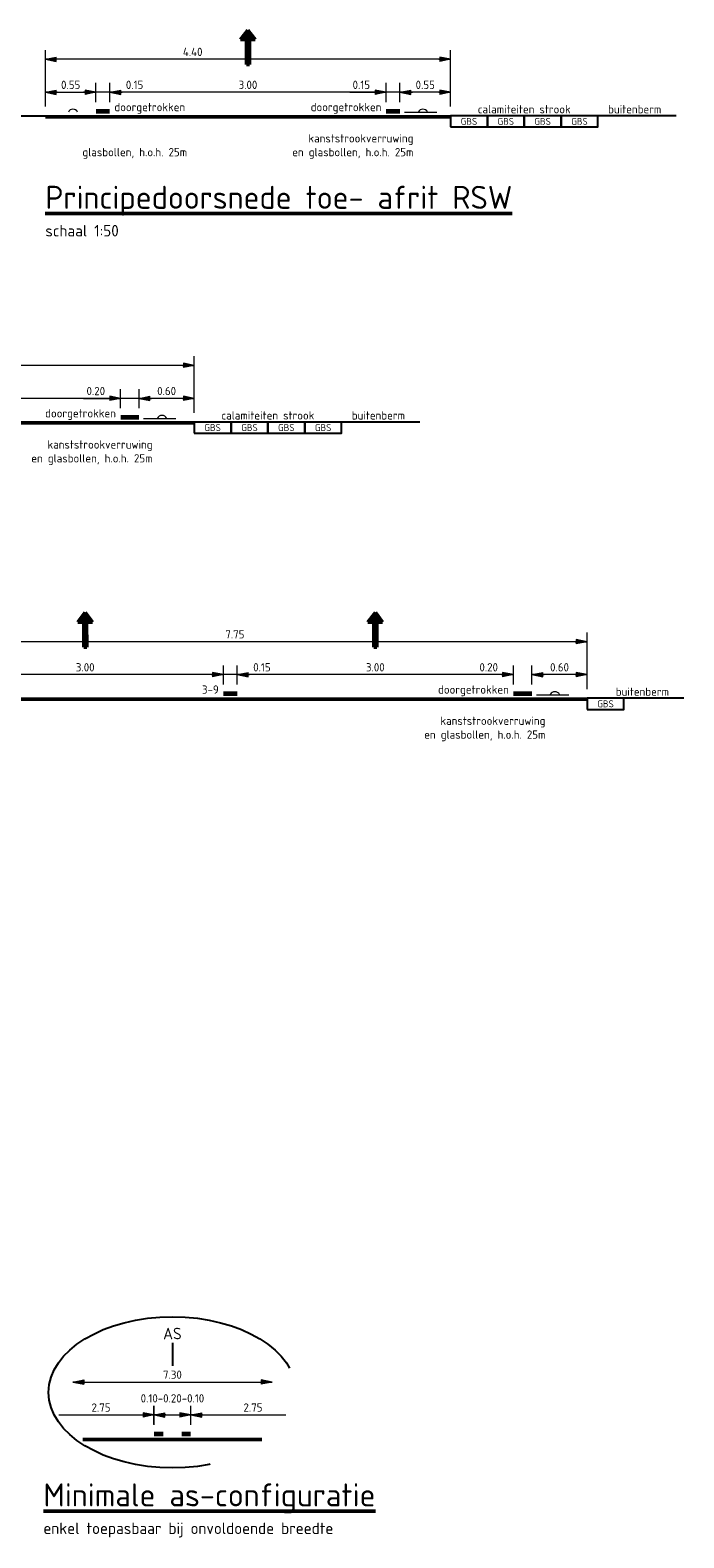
# Model space of a CAD drawing. Header units: metres. Extents: x -699 to 2316, y -1199 to 781.
# Tile 236 of 256: x 11 to 18, y 5 to 22. Entities that reach past the tile are written whole.
import ezdxf
from ezdxf.enums import TextEntityAlignment as Align

# ---------------------------------------------------------------- set-up
doc = ezdxf.new("R2010")
doc.units = ezdxf.units.M
doc.header["$PDMODE"] = 1
doc.linetypes.add('HIDDEN2', pattern=[4.7625, 3.175, -1.5875])
for name, color, linetype, lineweight in [('B-WE-AM-AS_WEG-GD', 10, 'Continuous', 25), ('B-WE-GW-BERM-GD', 90, 'Continuous', 25), ('N-WE-VH-VERHARDING-GD', 252, 'Continuous', 50), ('N-WE-VV-MARKERING-GD', 170, 'Continuous', 50), ('X-XX-AL-M', 7, 'Continuous', 18), ('X-XX-AL-T18', 10, 'Continuous', 18), ('X-XX-AL-T25', 7, 'Continuous', 25), ('X-XX-AL-T50', 130, 'Continuous', 50)]:
    doc.layers.add(name, color=color, linetype=linetype, lineweight=lineweight)
doc.styles.add('NLCS-ISO', font='NLCS-ISO.ttf')
doc.styles.add('NLCS-ISO Standaard', font='NLCS-ISO.ttf')
doc.linetypes.add('ZIGZAG', pattern='A,0.00254,-5.08,[131,ltypeshp.shx,S=5.08,R=0,X=-5.08,Y=0],-10.16,[131,ltypeshp.shx,S=5.08,R=180,X=5.08,Y=0],-5.08', length=20.32254)
doc.dimstyles.new('NLCS-T18-Pijl-ANNOTATIVE-A', dxfattribs={"dimtxt": 1.8, "dimasz": 1.35, "dimexe": 2, "dimexo": 2, "dimgap": 0.7, "dimtad": 1, "dimlfac": -1, "dimzin": 0, "dimdsep": 46, "dimtxsty": 'NLCS-ISO Standaard', "dimblk": 'Pijl', "dimblk1": 'Pijl', "dimblk2": 'Pijl', "dimcen": 2.5, "dimdle": 2, "dimclrd": 256, "dimclre": 256, "dimclrt": 256, "dimadec": 0, "dimazin": 0, "dimtfac": 1, "dimtofl": 0, "dimtmove": 0, "dimatfit": 3, "dimldrblk": 'Pijl', "dimfxl": 1, "dimtolj": 1, "dimtzin": 0, "dimlwd": 18, "dimlwe": 18, "dimarcsym": 0})

# ---------------------------------------------------------------- blocks, each defined once
blk = doc.blocks.new('Pijl')
h = blk.add_hatch(color=256)
h.paths.add_polyline_path([(0, 0), (-1.75, 0.35), (-1.75, 0)])
h.paths.add_polyline_path([(-1.75, 0), (-1.75, -0.35), (0, 0)])
for p, q in [((-1.9, 0), (0, 0)), ((0, 0), (-1.75, 0.35)), ((-1.75, 0.35), (-1.75, -0.35)), ((0, 0), (-1.75, -0.35))]:
    blk.add_line(p, q)
blk = doc.blocks.new('*D1305')
at = {"layer": 'Defpoints', "color": 0, "transparency": 16777216}
for p in [(12.472, 6.707), (12.072, 6.501), (12.472, 6.501)]:
    blk.add_point(p, dxfattribs=at)
at = {"layer": 'X-XX-AL-M', "lineweight": 18, "transparency": 16777216}
for p, q in [((12.072, 6.601), (12.072, 6.807)), ((12.472, 6.601), (12.472, 6.807)), ((12.139, 6.707), (12.404, 6.707))]:
    blk.add_line(p, q, dxfattribs=at)
at = {"layer": 'X-XX-AL-M', "lineweight": 18, "transparency": 16777216, "xscale": 0.0675, "yscale": 0.0675, "zscale": 0.0675, "rotation": 180}
blk.add_blockref('Pijl', (12.072, 6.707), dxfattribs=at)
at = {"layer": 'X-XX-AL-M', "lineweight": 18, "transparency": 16777216, "xscale": 0.0675, "yscale": 0.0675, "zscale": 0.0675}
blk.add_blockref('Pijl', (12.472, 6.707), dxfattribs=at)
at = {"layer": 'X-XX-AL-M', "color": 10, "transparency": 16777216, "insert": (12.272, 6.887), "char_height": 0.09, "attachment_point": 5, "style": 'NLCS-ISO Standaard'}
blk.add_mtext('\\A1;0.10-0.20-0.10', dxfattribs=at)
blk = doc.blocks.new('*D1847')
at = {"layer": 'Defpoints', "color": 0, "transparency": 16777216}
for p in [(9.825, 14.746), (9.825, 14.539), (12.825, 14.539)]:
    blk.add_point(p, dxfattribs=at)
at = {"layer": 'X-XX-AL-M', "lineweight": 18, "transparency": 16777216}
for p, q in [((9.825, 14.639), (9.825, 14.846)), ((12.758, 14.746), (9.893, 14.746)), ((12.825, 14.639), (12.825, 14.846))]:
    blk.add_line(p, q, dxfattribs=at)
at = {"layer": 'X-XX-AL-M', "lineweight": 18, "transparency": 16777216, "xscale": 0.0675, "yscale": 0.0675, "zscale": 0.0675, "rotation": 180}
blk.add_blockref('Pijl', (9.825, 14.746), dxfattribs=at)
at = {"layer": 'X-XX-AL-M', "lineweight": 18, "transparency": 16777216, "xscale": 0.0675, "yscale": 0.0675, "zscale": 0.0675}
blk.add_blockref('Pijl', (12.825, 14.746), dxfattribs=at)
at = {"layer": 'X-XX-AL-M', "transparency": 16777216, "insert": (11.325, 14.826), "char_height": 0.09, "attachment_point": 5, "style": 'NLCS-ISO Standaard'}
blk.add_mtext('\\A1;3.00', dxfattribs=at)
blk = doc.blocks.new('*D1848')
at = {"layer": 'Defpoints', "color": 0, "transparency": 16777216}
for p in [(12.975, 14.746), (12.975, 14.539), (15.975, 14.539)]:
    blk.add_point(p, dxfattribs=at)
at = {"layer": 'X-XX-AL-M', "lineweight": 18, "transparency": 16777216}
for p, q in [((12.975, 14.639), (12.975, 14.846)), ((15.908, 14.746), (13.043, 14.746)), ((15.975, 14.639), (15.975, 14.846))]:
    blk.add_line(p, q, dxfattribs=at)
at = {"layer": 'X-XX-AL-M', "lineweight": 18, "transparency": 16777216, "xscale": 0.0675, "yscale": 0.0675, "zscale": 0.0675, "rotation": 180}
blk.add_blockref('Pijl', (12.975, 14.746), dxfattribs=at)
at = {"layer": 'X-XX-AL-M', "lineweight": 18, "transparency": 16777216, "xscale": 0.0675, "yscale": 0.0675, "zscale": 0.0675}
blk.add_blockref('Pijl', (15.975, 14.746), dxfattribs=at)
at = {"layer": 'X-XX-AL-M', "transparency": 16777216, "insert": (14.475, 14.826), "char_height": 0.09, "attachment_point": 5, "style": 'NLCS-ISO Standaard'}
blk.add_mtext('\\A1;3.00', dxfattribs=at)
blk = doc.blocks.new('*D1849')
at = {"layer": 'Defpoints', "color": 0, "transparency": 16777216}
for p in [(9.025, 15.104), (9.025, 14.489), (16.775, 14.489)]:
    blk.add_point(p, dxfattribs=at)
at = {"layer": 'X-XX-AL-M', "lineweight": 18, "transparency": 16777216}
for p, q in [((9.025, 14.589), (9.025, 15.204)), ((16.708, 15.104), (9.093, 15.104)), ((16.775, 14.589), (16.775, 15.204))]:
    blk.add_line(p, q, dxfattribs=at)
at = {"layer": 'X-XX-AL-M', "lineweight": 18, "transparency": 16777216, "xscale": 0.0675, "yscale": 0.0675, "zscale": 0.0675, "rotation": 180}
blk.add_blockref('Pijl', (9.025, 15.104), dxfattribs=at)
at = {"layer": 'X-XX-AL-M', "lineweight": 18, "transparency": 16777216, "xscale": 0.0675, "yscale": 0.0675, "zscale": 0.0675}
blk.add_blockref('Pijl', (16.775, 15.104), dxfattribs=at)
at = {"layer": 'X-XX-AL-M', "transparency": 16777216, "insert": (12.95, 15.184), "char_height": 0.09, "attachment_point": 5, "style": 'NLCS-ISO Standaard'}
blk.add_mtext('\\A1;7.75', dxfattribs=at)
blk = doc.blocks.new('*D1853')
at = {"layer": 'Defpoints', "color": 0, "transparency": 16777216}
for p in [(15.975, 14.746), (15.975, 14.539), (16.175, 14.539)]:
    blk.add_point(p, dxfattribs=at)
at = {"layer": 'X-XX-AL-M', "lineweight": 18, "transparency": 16777216}
for p, q in [((15.908, 14.746), (15.84, 14.746)), ((15.975, 14.639), (15.975, 14.846)), ((16.175, 14.639), (16.175, 14.846)), ((16.243, 14.746), (16.31, 14.746))]:
    blk.add_line(p, q, dxfattribs=at)
at = {"layer": 'X-XX-AL-M', "lineweight": 18, "transparency": 16777216, "xscale": 0.0675, "yscale": 0.0675, "zscale": 0.0675}
blk.add_blockref('Pijl', (15.975, 14.746), dxfattribs=at)
at = {"layer": 'X-XX-AL-M', "lineweight": 18, "transparency": 16777216, "xscale": 0.0675, "yscale": 0.0675, "zscale": 0.0675, "rotation": 180}
blk.add_blockref('Pijl', (16.175, 14.746), dxfattribs=at)
at = {"layer": 'X-XX-AL-M', "transparency": 16777216, "insert": (15.706, 14.826), "char_height": 0.09, "attachment_point": 5, "style": 'NLCS-ISO Standaard'}
blk.add_mtext('\\A1;0.20', dxfattribs=at)
blk = doc.blocks.new('*D1854')
at = {"layer": 'Defpoints', "color": 0, "transparency": 16777216}
for p in [(16.175, 14.746), (16.175, 14.539), (16.775, 14.489)]:
    blk.add_point(p, dxfattribs=at)
at = {"layer": 'X-XX-AL-M', "lineweight": 18, "transparency": 16777216}
for p, q in [((16.175, 14.639), (16.175, 14.846)), ((16.708, 14.746), (16.243, 14.746)), ((16.775, 14.589), (16.775, 14.846))]:
    blk.add_line(p, q, dxfattribs=at)
at = {"layer": 'X-XX-AL-M', "lineweight": 18, "transparency": 16777216, "xscale": 0.0675, "yscale": 0.0675, "zscale": 0.0675, "rotation": 180}
blk.add_blockref('Pijl', (16.175, 14.746), dxfattribs=at)
at = {"layer": 'X-XX-AL-M', "lineweight": 18, "transparency": 16777216, "xscale": 0.0675, "yscale": 0.0675, "zscale": 0.0675}
blk.add_blockref('Pijl', (16.775, 14.746), dxfattribs=at)
at = {"layer": 'X-XX-AL-M', "transparency": 16777216, "insert": (16.475, 14.826), "char_height": 0.09, "attachment_point": 5, "style": 'NLCS-ISO Standaard'}
blk.add_mtext('\\A1;0.60', dxfattribs=at)
blk = doc.blocks.new('*D1861')
at = {"layer": 'Defpoints', "color": 0, "transparency": 16777216}
for p in [(8.709, 17.746), (8.709, 17.539), (11.709, 17.539)]:
    blk.add_point(p, dxfattribs=at)
at = {"layer": 'X-XX-AL-M', "lineweight": 18, "transparency": 16777216}
for p, q in [((8.709, 17.639), (8.709, 17.846)), ((11.641, 17.746), (8.776, 17.746)), ((11.709, 17.639), (11.709, 17.846))]:
    blk.add_line(p, q, dxfattribs=at)
at = {"layer": 'X-XX-AL-M', "lineweight": 18, "transparency": 16777216, "xscale": 0.0675, "yscale": 0.0675, "zscale": 0.0675, "rotation": 180}
blk.add_blockref('Pijl', (8.709, 17.746), dxfattribs=at)
at = {"layer": 'X-XX-AL-M', "lineweight": 18, "transparency": 16777216, "xscale": 0.0675, "yscale": 0.0675, "zscale": 0.0675}
blk.add_blockref('Pijl', (11.709, 17.746), dxfattribs=at)
at = {"layer": 'X-XX-AL-M', "transparency": 16777216, "insert": (10.209, 17.826), "char_height": 0.09, "attachment_point": 5, "style": 'NLCS-ISO Standaard'}
blk.add_mtext('\\A1;3.00', dxfattribs=at)
blk = doc.blocks.new('*D1862')
at = {"layer": 'Defpoints', "color": 0, "transparency": 16777216}
for p in [(11.709, 17.746), (11.709, 17.539), (11.909, 17.539)]:
    blk.add_point(p, dxfattribs=at)
at = {"layer": 'X-XX-AL-M', "lineweight": 18, "transparency": 16777216}
for p, q in [((11.306, 17.746), (11.709, 17.746)), ((11.641, 17.746), (11.574, 17.746)), ((11.709, 17.639), (11.709, 17.846)), ((11.909, 17.746), (11.709, 17.746)), ((11.909, 17.639), (11.909, 17.846)), ((11.976, 17.746), (12.044, 17.746))]:
    blk.add_line(p, q, dxfattribs=at)
at = {"layer": 'X-XX-AL-M', "lineweight": 18, "transparency": 16777216, "xscale": 0.0675, "yscale": 0.0675, "zscale": 0.0675}
blk.add_blockref('Pijl', (11.709, 17.746), dxfattribs=at)
at = {"layer": 'X-XX-AL-M', "lineweight": 18, "transparency": 16777216, "xscale": 0.0675, "yscale": 0.0675, "zscale": 0.0675, "rotation": 180}
blk.add_blockref('Pijl', (11.909, 17.746), dxfattribs=at)
at = {"layer": 'X-XX-AL-M', "transparency": 16777216, "insert": (11.44, 17.826), "char_height": 0.09, "attachment_point": 5, "style": 'NLCS-ISO Standaard'}
blk.add_mtext('\\A1;0.20', dxfattribs=at)
blk = doc.blocks.new('*D1863')
at = {"layer": 'Defpoints', "color": 0, "transparency": 16777216}
for p in [(11.909, 17.746), (11.909, 17.539), (12.509, 17.489)]:
    blk.add_point(p, dxfattribs=at)
at = {"layer": 'X-XX-AL-M', "lineweight": 18, "transparency": 16777216}
for p, q in [((11.909, 17.639), (11.909, 17.846)), ((12.441, 17.746), (11.976, 17.746)), ((12.509, 17.589), (12.509, 17.846))]:
    blk.add_line(p, q, dxfattribs=at)
at = {"layer": 'X-XX-AL-M', "lineweight": 18, "transparency": 16777216, "xscale": 0.0675, "yscale": 0.0675, "zscale": 0.0675, "rotation": 180}
blk.add_blockref('Pijl', (11.909, 17.746), dxfattribs=at)
at = {"layer": 'X-XX-AL-M', "lineweight": 18, "transparency": 16777216, "xscale": 0.0675, "yscale": 0.0675, "zscale": 0.0675}
blk.add_blockref('Pijl', (12.509, 17.746), dxfattribs=at)
at = {"layer": 'X-XX-AL-M', "transparency": 16777216, "insert": (12.209, 17.826), "char_height": 0.09, "attachment_point": 5, "style": 'NLCS-ISO Standaard'}
blk.add_mtext('\\A1;0.60', dxfattribs=at)
blk = doc.blocks.new('*D1864')
at = {"layer": 'Defpoints', "color": 0, "transparency": 16777216}
for p in [(7.909, 18.104), (7.909, 17.489), (12.509, 17.489)]:
    blk.add_point(p, dxfattribs=at)
at = {"layer": 'X-XX-AL-M', "lineweight": 18, "transparency": 16777216}
for p, q in [((7.909, 17.589), (7.909, 18.204)), ((12.509, 17.589), (12.509, 18.204)), ((12.441, 18.104), (7.976, 18.104))]:
    blk.add_line(p, q, dxfattribs=at)
at = {"layer": 'X-XX-AL-M', "lineweight": 18, "transparency": 16777216, "xscale": 0.0675, "yscale": 0.0675, "zscale": 0.0675, "rotation": 180}
blk.add_blockref('Pijl', (7.909, 18.104), dxfattribs=at)
at = {"layer": 'X-XX-AL-M', "lineweight": 18, "transparency": 16777216, "xscale": 0.0675, "yscale": 0.0675, "zscale": 0.0675}
blk.add_blockref('Pijl', (12.509, 18.104), dxfattribs=at)
at = {"layer": 'X-XX-AL-M', "transparency": 16777216, "insert": (9.709, 18.184), "char_height": 0.09, "attachment_point": 5, "style": 'NLCS-ISO Standaard'}
blk.add_mtext('\\A1;4.60', dxfattribs=at)
blk = doc.blocks.new('*D1827')
at = {"layer": 'Defpoints', "color": 0, "transparency": 16777216}
for p in [(12.825, 14.746), (12.825, 14.539), (12.975, 14.539)]:
    blk.add_point(p, dxfattribs=at)
at = {"layer": 'X-XX-AL-M', "lineweight": 18, "transparency": 16777216}
for p, q in [((12.758, 14.746), (12.69, 14.746)), ((12.825, 14.639), (12.825, 14.846)), ((12.975, 14.746), (12.825, 14.746)), ((12.975, 14.639), (12.975, 14.846)), ((13.369, 14.746), (12.975, 14.746)), ((13.043, 14.746), (13.11, 14.746))]:
    blk.add_line(p, q, dxfattribs=at)
at = {"layer": 'X-XX-AL-M', "lineweight": 18, "transparency": 16777216, "xscale": 0.0675, "yscale": 0.0675, "zscale": 0.0675}
blk.add_blockref('Pijl', (12.825, 14.746), dxfattribs=at)
at = {"layer": 'X-XX-AL-M', "lineweight": 18, "transparency": 16777216, "xscale": 0.0675, "yscale": 0.0675, "zscale": 0.0675, "rotation": 180}
blk.add_blockref('Pijl', (12.975, 14.746), dxfattribs=at)
at = {"layer": 'X-XX-AL-M', "transparency": 16777216, "insert": (13.244, 14.826), "char_height": 0.09, "attachment_point": 5, "style": 'NLCS-ISO Standaard'}
blk.add_mtext('\\A1;0.15', dxfattribs=at)
blk = doc.blocks.new('*D1830')
at = {"layer": 'Defpoints', "color": 0, "transparency": 16777216}
for p in [(11.592, 21.071), (11.592, 20.864), (14.592, 20.864)]:
    blk.add_point(p, dxfattribs=at)
at = {"layer": 'X-XX-AL-M', "lineweight": 18, "transparency": 16777216}
for p, q in [((11.592, 20.964), (11.592, 21.171)), ((14.592, 20.964), (14.592, 21.171)), ((14.524, 21.071), (11.659, 21.071))]:
    blk.add_line(p, q, dxfattribs=at)
at = {"layer": 'X-XX-AL-M', "lineweight": 18, "transparency": 16777216, "xscale": 0.0675, "yscale": 0.0675, "zscale": 0.0675, "rotation": 180}
blk.add_blockref('Pijl', (11.592, 21.071), dxfattribs=at)
at = {"layer": 'X-XX-AL-M', "lineweight": 18, "transparency": 16777216, "xscale": 0.0675, "yscale": 0.0675, "zscale": 0.0675}
blk.add_blockref('Pijl', (14.592, 21.071), dxfattribs=at)
at = {"layer": 'X-XX-AL-M', "transparency": 16777216, "insert": (13.092, 21.151), "char_height": 0.09, "attachment_point": 5, "style": 'NLCS-ISO Standaard'}
blk.add_mtext('\\A1;3.00', dxfattribs=at)
blk = doc.blocks.new('*D1831')
at = {"layer": 'Defpoints', "color": 0, "transparency": 16777216}
for p in [(14.592, 21.071), (14.592, 20.864), (14.742, 20.864)]:
    blk.add_point(p, dxfattribs=at)
at = {"layer": 'X-XX-AL-M', "lineweight": 18, "transparency": 16777216}
for p, q in [((14.592, 20.964), (14.592, 21.171)), ((14.742, 20.964), (14.742, 21.171)), ((14.198, 21.071), (14.592, 21.071)), ((14.524, 21.071), (14.457, 21.071)), ((14.742, 21.071), (14.592, 21.071)), ((14.809, 21.071), (14.877, 21.071))]:
    blk.add_line(p, q, dxfattribs=at)
at = {"layer": 'X-XX-AL-M', "lineweight": 18, "transparency": 16777216, "xscale": 0.0675, "yscale": 0.0675, "zscale": 0.0675}
blk.add_blockref('Pijl', (14.592, 21.071), dxfattribs=at)
at = {"layer": 'X-XX-AL-M', "lineweight": 18, "transparency": 16777216, "xscale": 0.0675, "yscale": 0.0675, "zscale": 0.0675, "rotation": 180}
blk.add_blockref('Pijl', (14.742, 21.071), dxfattribs=at)
at = {"layer": 'X-XX-AL-M', "transparency": 16777216, "insert": (14.323, 21.151), "char_height": 0.09, "attachment_point": 5, "style": 'NLCS-ISO Standaard'}
blk.add_mtext('\\A1;0.15', dxfattribs=at)
blk = doc.blocks.new('*D1832')
at = {"layer": 'Defpoints', "color": 0, "transparency": 16777216}
for p in [(14.742, 21.071), (14.742, 20.864), (15.292, 20.814)]:
    blk.add_point(p, dxfattribs=at)
at = {"layer": 'X-XX-AL-M', "lineweight": 18, "transparency": 16777216}
for p, q in [((14.742, 20.964), (14.742, 21.171)), ((15.292, 20.914), (15.292, 21.171)), ((15.224, 21.071), (14.809, 21.071))]:
    blk.add_line(p, q, dxfattribs=at)
at = {"layer": 'X-XX-AL-M', "lineweight": 18, "transparency": 16777216, "xscale": 0.0675, "yscale": 0.0675, "zscale": 0.0675, "rotation": 180}
blk.add_blockref('Pijl', (14.742, 21.071), dxfattribs=at)
at = {"layer": 'X-XX-AL-M', "lineweight": 18, "transparency": 16777216, "xscale": 0.0675, "yscale": 0.0675, "zscale": 0.0675}
blk.add_blockref('Pijl', (15.292, 21.071), dxfattribs=at)
at = {"layer": 'X-XX-AL-M', "transparency": 16777216, "insert": (15.017, 21.151), "char_height": 0.09, "attachment_point": 5, "style": 'NLCS-ISO Standaard'}
blk.add_mtext('\\A1;0.55', dxfattribs=at)
blk = doc.blocks.new('*D1833')
at = {"layer": 'Defpoints', "color": 0, "transparency": 16777216}
for p in [(10.892, 21.429), (10.892, 20.814), (15.292, 20.814)]:
    blk.add_point(p, dxfattribs=at)
at = {"layer": 'X-XX-AL-M', "lineweight": 18, "transparency": 16777216}
for p, q in [((10.892, 20.914), (10.892, 21.529)), ((15.292, 20.914), (15.292, 21.529)), ((15.224, 21.429), (10.959, 21.429))]:
    blk.add_line(p, q, dxfattribs=at)
at = {"layer": 'X-XX-AL-M', "lineweight": 18, "transparency": 16777216, "xscale": 0.0675, "yscale": 0.0675, "zscale": 0.0675, "rotation": 180}
blk.add_blockref('Pijl', (10.892, 21.429), dxfattribs=at)
at = {"layer": 'X-XX-AL-M', "lineweight": 18, "transparency": 16777216, "xscale": 0.0675, "yscale": 0.0675, "zscale": 0.0675}
blk.add_blockref('Pijl', (15.292, 21.429), dxfattribs=at)
at = {"layer": 'X-XX-AL-M', "transparency": 16777216, "insert": (12.492, 21.509), "char_height": 0.09, "attachment_point": 5, "style": 'NLCS-ISO Standaard'}
blk.add_mtext('\\A1;4.40', dxfattribs=at)
blk = doc.blocks.new('*D1834')
at = {"layer": 'Defpoints', "color": 0, "transparency": 16777216}
for p in [(11.442, 21.071), (11.442, 20.864), (11.592, 20.864)]:
    blk.add_point(p, dxfattribs=at)
at = {"layer": 'X-XX-AL-M', "lineweight": 18, "transparency": 16777216}
for p, q in [((11.442, 20.964), (11.442, 21.171)), ((11.592, 20.964), (11.592, 21.171)), ((11.374, 21.071), (11.307, 21.071)), ((11.592, 21.071), (11.442, 21.071)), ((11.986, 21.071), (11.592, 21.071)), ((11.659, 21.071), (11.727, 21.071))]:
    blk.add_line(p, q, dxfattribs=at)
at = {"layer": 'X-XX-AL-M', "lineweight": 18, "transparency": 16777216, "xscale": 0.0675, "yscale": 0.0675, "zscale": 0.0675}
blk.add_blockref('Pijl', (11.442, 21.071), dxfattribs=at)
at = {"layer": 'X-XX-AL-M', "lineweight": 18, "transparency": 16777216, "xscale": 0.0675, "yscale": 0.0675, "zscale": 0.0675, "rotation": 180}
blk.add_blockref('Pijl', (11.592, 21.071), dxfattribs=at)
at = {"layer": 'X-XX-AL-M', "transparency": 16777216, "insert": (11.861, 21.151), "char_height": 0.09, "attachment_point": 5, "style": 'NLCS-ISO Standaard'}
blk.add_mtext('\\A1;0.15', dxfattribs=at)
blk = doc.blocks.new('*D1835')
at = {"layer": 'Defpoints', "color": 0, "transparency": 16777216}
for p in [(11.442, 21.071), (10.892, 20.814), (11.442, 20.864)]:
    blk.add_point(p, dxfattribs=at)
at = {"layer": 'X-XX-AL-M', "lineweight": 18, "transparency": 16777216}
for p, q in [((10.892, 20.914), (10.892, 21.171)), ((11.442, 20.964), (11.442, 21.171)), ((10.959, 21.071), (11.374, 21.071))]:
    blk.add_line(p, q, dxfattribs=at)
at = {"layer": 'X-XX-AL-M', "lineweight": 18, "transparency": 16777216, "xscale": 0.0675, "yscale": 0.0675, "zscale": 0.0675, "rotation": 180}
blk.add_blockref('Pijl', (10.892, 21.071), dxfattribs=at)
at = {"layer": 'X-XX-AL-M', "lineweight": 18, "transparency": 16777216, "xscale": 0.0675, "yscale": 0.0675, "zscale": 0.0675}
blk.add_blockref('Pijl', (11.442, 21.071), dxfattribs=at)
at = {"layer": 'X-XX-AL-M', "transparency": 16777216, "insert": (11.167, 21.151), "char_height": 0.09, "attachment_point": 5, "style": 'NLCS-ISO Standaard'}
blk.add_mtext('\\A1;0.55', dxfattribs=at)

msp = doc.modelspace()

# ---------------------------------------------------------------- linework, layer by layer
at = {"linetype": 'HIDDEN2'}
msp.add_ellipse((12.2717, 6.9524), major_axis=(-1.344, 0), ratio=0.6107096, dxfattribs=at)
at = {"layer": 'B-WE-AM-AS_WEG-GD'}
msp.add_line((12.2717, 7.4911), (12.2717, 7.2413), dxfattribs=at)
at = {"layer": 'B-WE-GW-BERM-GD'}
for p, q in [((9.875, 20.8143), (10.8918, 20.8143)), ((17.7418, 20.8143), (16.8918, 20.8143)), ((14.9586, 17.4893), (14.1086, 17.4893)), ((17.825, 14.4893), (17.175, 14.4893))]:
    msp.add_line(p, q, dxfattribs=at)
at = {"layer": 'N-WE-VH-VERHARDING-GD', "const_width": 0.04, "flags": 128}
for points in [[(15.2918, 20.8043), (10.8918, 20.8043)], [(12.5086, 17.4793), (7.9086, 17.4793)], [(16.775, 14.4793), (9.025, 14.4793)], [(11.2965, 6.4413), (13.2462, 6.4413)]]:
    msp.add_lwpolyline(points, dxfattribs=at)
at = {"layer": 'N-WE-VH-VERHARDING-GD', "lineweight": 25}
for points in [[(15.2918, 20.6943), (15.6918, 20.6943), (15.6918, 20.8143), (15.2918, 20.8143)], [(15.6918, 20.6943), (16.0918, 20.6943), (16.0918, 20.8143), (15.6918, 20.8143)], [(16.0918, 20.6943), (16.4918, 20.6943), (16.4918, 20.8143), (16.0918, 20.8143)], [(16.4918, 20.6943), (16.8918, 20.6943), (16.8918, 20.8143), (16.4918, 20.8143)], [(12.5086, 17.3693), (12.9086, 17.3693), (12.9086, 17.4893), (12.5086, 17.4893)], [(12.9086, 17.3693), (13.3086, 17.3693), (13.3086, 17.4893), (12.9086, 17.4893)], [(13.3086, 17.3693), (13.7086, 17.3693), (13.7086, 17.4893), (13.3086, 17.4893)], [(13.7086, 17.3693), (14.1086, 17.3693), (14.1086, 17.4893), (13.7086, 17.4893)], [(16.775, 14.3693), (17.175, 14.3693), (17.175, 14.4893), (16.775, 14.4893)]]:
    msp.add_lwpolyline(points, close=True, dxfattribs=at)
at = {"layer": 'N-WE-VV-MARKERING-GD'}
for p, q in [((13.0924, 21.7448), (13.0121, 21.6425)), ((13.075, 21.6425), (13.0121, 21.6425)), ((13.075, 21.6425), (13.076, 21.3705)), ((13.1694, 21.6425), (13.0924, 21.7448)), ((13.1076, 21.3706), (13.1074, 21.6425)), ((13.1694, 21.6425), (13.1074, 21.6425)), ((13.076, 21.3705), (13.1076, 21.3706)), ((11.3256, 15.4198), (11.2453, 15.3175)), ((11.4026, 15.3175), (11.3256, 15.4198)), ((14.4757, 15.4198), (14.3955, 15.3175)), ((14.5528, 15.3175), (14.4757, 15.4198)), ((11.3082, 15.3175), (11.2453, 15.3175)), ((11.3082, 15.3175), (11.3092, 15.0455)), ((11.3408, 15.0456), (11.3406, 15.3175)), ((11.4026, 15.3175), (11.3406, 15.3175)), ((14.4583, 15.3175), (14.3955, 15.3175)), ((14.4583, 15.3175), (14.4593, 15.0455)), ((14.491, 15.0456), (14.4908, 15.3175)), ((14.5528, 15.3175), (14.4908, 15.3175)), ((11.3092, 15.0455), (11.3408, 15.0456)), ((14.4593, 15.0455), (14.491, 15.0456))]:
    msp.add_line(p, q, dxfattribs=at)
at = {"layer": 'N-WE-VV-MARKERING-GD', "color": 6, "linetype": 'ZIGZAG', "lineweight": 9, "ltscale": 0.05}
for p, q in [((15.1418, 20.8493), (14.7918, 20.8493)), ((12.3086, 17.5243), (11.9586, 17.5243)), ((16.575, 14.5243), (16.225, 14.5243))]:
    msp.add_line(p, q, dxfattribs=at)
at = {"layer": 'N-WE-VV-MARKERING-GD', "const_width": 0.05, "flags": 128}
for points in [[(11.5918, 20.8643), (11.4418, 20.8643)], [(14.7418, 20.8643), (14.5918, 20.8643)], [(11.9086, 17.5393), (11.7086, 17.5393)], [(12.975, 14.5393), (12.825, 14.5393)], [(16.175, 14.5393), (15.975, 14.5393)], [(12.0717, 6.5013), (12.1717, 6.5013)], [(12.3717, 6.5013), (12.4717, 6.5013)]]:
    msp.add_lwpolyline(points, dxfattribs=at)
at = {"layer": 'N-WE-VV-MARKERING-GD', "color": 1, "lineweight": 18, "ltscale": 0.25}
for centre in [(11.1918, 20.8293), (14.9918, 20.8293), (12.1586, 17.5043), (16.425, 14.5043)]:
    msp.add_arc(centre, 0.0567, 28.07249, 151.92751, dxfattribs=at)
at = {"layer": 'N-WE-VV-MARKERING-GD'}
for points in [[(13.0924, 21.7448), (13.1694, 21.6425), (13.0121, 21.6425)], [(13.1074, 21.6425), (13.075, 21.6425), (13.1076, 21.3706), (13.076, 21.3705)], [(11.3256, 15.4198), (11.4026, 15.3175), (11.2453, 15.3175)], [(14.4757, 15.4198), (14.5528, 15.3175), (14.3955, 15.3175)], [(11.3406, 15.3175), (11.3082, 15.3175), (11.3408, 15.0456), (11.3092, 15.0455)], [(14.4908, 15.3175), (14.4583, 15.3175), (14.491, 15.0456), (14.4593, 15.0455)]]:
    msp.add_solid(points, dxfattribs=at)
at = {"layer": 'X-XX-AL-M', "lineweight": 18}
for p, q in [((11.1902, 7.064), (13.3532, 7.064)), ((12.0717, 6.6013), (12.0717, 6.8075)), ((12.4717, 6.6013), (12.4717, 6.8075)), ((11.0395, 6.7075), (12.0042, 6.7075)), ((12.5392, 6.7075), (13.5039, 6.7075))]:
    msp.add_line(p, q, dxfattribs=at)

# ---------------------------------------------------------------- block references
at = {"layer": 'X-XX-AL-M', "lineweight": 18, "yscale": 0.0675, "zscale": 0.0675}
for p, xscale in [((11.1902, 7.064), -0.0675), ((13.3532, 7.064), 0.0675), ((12.0717, 6.7075), 0.0675)]:
    msp.add_blockref('Pijl', p, dxfattribs=dict(at, xscale=xscale))
at = {"layer": 'X-XX-AL-M', "lineweight": 18, "xscale": 0.0675, "yscale": 0.0675, "zscale": 0.0675, "rotation": 180}
msp.add_blockref('Pijl', (12.4717, 6.7075), dxfattribs=at)

# ---------------------------------------------------------------- texts
at = {"layer": 'N-WE-VH-VERHARDING-GD', "lineweight": 25, "style": 'NLCS-ISO'}
for p in [(15.4918, 20.6943), (15.8918, 20.6943), (16.2918, 20.6943), (16.6918, 20.6943), (12.7086, 17.3693), (13.1086, 17.3693), (13.5086, 17.3693), (13.9086, 17.3693), (16.975, 14.3693)]:
    msp.add_text('GBS', height=0.075, dxfattribs=at).set_placement(p, align=Align.BOTTOM_CENTER)
at = {"layer": 'X-XX-AL-M', "char_height": 0.09, "attachment_point": 5, "style": 'NLCS-ISO Standaard'}
for s, insert in [('\\A1;7.30', (12.2717, 7.144)), ('\\A1;2.75', (11.4967, 6.7875)), ('\\A1;2.75', (13.1467, 6.7875))]:
    msp.add_mtext(s, dxfattribs=dict(at, insert=insert))
at = {"layer": 'X-XX-AL-T18', "style": 'NLCS-ISO Standaard'}
msp.add_text('doorgetrokken', height=0.09, dxfattribs=at).set_placement((11.6418, 20.8643))
for s, p in [('doorgetrokken', (14.5418, 20.8643)), ('doorgetrokken', (11.6586, 17.5393)), ('3-9', (12.775, 14.5393)), ('doorgetrokken', (15.925, 14.5393))]:
    msp.add_text(s, height=0.09, dxfattribs=at).set_placement(p, align=Align.RIGHT)
for s, p in [('calamiteiten strook', (16.0918, 20.8143)), ('buitenberm', (17.2918, 20.8143)), ('calamiteiten strook', (13.3086, 17.4893)), ('buitenberm', (14.5086, 17.4893)), ('buitenberm', (17.375, 14.4893))]:
    msp.add_text(s, height=0.09, dxfattribs=at).set_placement(p, align=Align.BOTTOM_CENTER)
at = {"layer": 'X-XX-AL-T25', "style": 'NLCS-ISO'}
for s, p in [('schaal 1:50', (10.8918, 19.5043)), ('enkel toepasbaar bij onvoldoende breedte', (10.8709, 5.4135))]:
    msp.add_text(s, height=0.125, dxfattribs=at).set_placement(p)
at = {"layer": 'X-XX-AL-T25', "style": 'NLCS-ISO Standaard'}
msp.add_text('AS', height=0.125, dxfattribs=at).set_placement((12.2717, 7.4911), align=Align.BOTTOM_CENTER)
at = {"layer": 'X-XX-AL-T25', "char_height": 0.09, "style": 'NLCS-ISO Standaard', "bg_fill": 3, "box_fill_scale": 1.1, "bg_fill_color": 256, "bg_fill_transparency": 0}
for s, insert, attachment_point in [('glasbollen, h.o.h. 25m', (11.2943, 20.348), 7), ('kanststrookverruwing\\Pen glasbollen, h.o.h. 25m', (14.8893, 20.348), 9), ('kanststrookverruwing\\Pen glasbollen, h.o.h. 25m', (12.0561, 17.023), 9), ('kanststrookverruwing\\Pen glasbollen, h.o.h. 25m', (16.3225, 14.023), 9)]:
    msp.add_mtext(s, dxfattribs=dict(at, insert=insert, attachment_point=attachment_point))
at = {"layer": 'X-XX-AL-T50', "style": 'NLCS-ISO'}
for s, p in [('%%UPrincipedoorsnede toe- afrit RSW', (10.8918, 19.8043)), ('%%UMinimale as-configuratie', (10.8709, 5.7135))]:
    msp.add_text(s, height=0.25, dxfattribs=at).set_placement(p)

# ---------------------------------------------------------------- dimensions: what is measured, and where the dimension line sits
at = {"layer": 'X-XX-AL-M'}
for base, p1, p2, override, picture, middle in [((10.8918, 21.4295), (15.2918, 20.8143), (10.8918, 20.8143), {"dimscale": 0.05, "dimtix": 0, "dimtofl": 0, "dimtmove": 0, "dimatfit": 3}, '*D1833', (12.4918, 21.4295)), ((11.4418, 21.0705), (11.5918, 20.8643), (11.4418, 20.8643), {"dimscale": 0.05, "dimtix": 0, "dimtofl": 0, "dimtmove": 1, "dimatfit": 3}, '*D1834', (11.8608, 21.0705)), ((14.5918, 21.0705), (14.7418, 20.8643), (14.5918, 20.8643), {"dimscale": 0.05, "dimtix": 0, "dimtofl": 0, "dimtmove": 1, "dimatfit": 3}, '*D1831', (14.3228, 21.0705)), ((7.9086, 18.1045), (12.5086, 17.4893), (7.9086, 17.4893), {"dimscale": 0.05, "dimtix": 0, "dimtofl": 0, "dimtmove": 0, "dimatfit": 3}, '*D1864', (9.7086, 18.1045)), ((11.7086, 17.7455), (11.9086, 17.5393), (11.7086, 17.5393), {"dimscale": 0.05, "dimtix": 0, "dimtofl": 0, "dimtmove": 1, "dimatfit": 3}, '*D1862', (11.4396, 17.7455)), ((9.025, 15.1045), (16.775, 14.4893), (9.025, 14.4893), {"dimscale": 0.05, "dimtix": 0, "dimtofl": 0, "dimtmove": 0, "dimatfit": 3}, '*D1849', (12.95, 15.1045)), ((12.825, 14.7455), (12.975, 14.5393), (12.825, 14.5393), {"dimscale": 0.05, "dimtix": 0, "dimtofl": 0, "dimtmove": 1, "dimatfit": 3}, '*D1827', (13.244, 14.7455)), ((15.975, 14.7455), (16.175, 14.5393), (15.975, 14.5393), {"dimscale": 0.05, "dimtix": 0, "dimtofl": 0, "dimtmove": 1, "dimatfit": 3}, '*D1853', (15.706, 14.7455))]:
    dim = msp.add_linear_dim(base=base, p1=p1, p2=p2, angle=180, dimstyle='NLCS-T18-Pijl-ANNOTATIVE-A', override=override, dxfattribs=at)
    dim.commit()
    dim.dimension.update_dxf_attribs({"geometry": picture, "text_midpoint": middle, "dimtype": 160})
for base, p1, p2, picture, middle in [((11.4418, 21.0705), (10.8918, 20.8143), (11.4418, 20.8643), '*D1835', (11.1668, 21.1505)), ((11.5918, 21.0705), (14.5918, 20.8643), (11.5918, 20.8643), '*D1830', (13.0918, 21.1505)), ((14.7418, 21.0705), (15.2918, 20.8143), (14.7418, 20.8643), '*D1832', (15.0168, 21.1505)), ((8.7086, 17.7455), (11.7086, 17.5393), (8.7086, 17.5393), '*D1861', (10.2086, 17.8255)), ((11.9086, 17.7455), (12.5086, 17.4893), (11.9086, 17.5393), '*D1863', (12.2086, 17.8255)), ((9.825, 14.7455), (12.825, 14.5393), (9.825, 14.5393), '*D1847', (11.325, 14.8255)), ((12.975, 14.7455), (15.975, 14.5393), (12.975, 14.5393), '*D1848', (14.475, 14.8255)), ((16.175, 14.7455), (16.775, 14.4893), (16.175, 14.5393), '*D1854', (16.475, 14.8255))]:
    dim = msp.add_linear_dim(base=base, p1=p1, p2=p2, angle=180, dimstyle='NLCS-T18-Pijl-ANNOTATIVE-A', override={"dimscale": 0.05, "dimtix": 0, "dimtofl": 0, "dimtmove": 0, "dimatfit": 3}, dxfattribs=at)
    dim.commit()
    dim.dimension.update_dxf_attribs({"geometry": picture, "text_midpoint": middle})
dim = msp.add_linear_dim(base=(12.4717, 6.7075), p1=(12.0717, 6.5013), p2=(12.4717, 6.5013), text='0.10-0.20-0.10', dimstyle='NLCS-T18-Pijl-ANNOTATIVE-A', override={"dimscale": 0.05, "dimclrt": 10, "dimtmove": 1}, dxfattribs=at)
dim.commit()
dim.dimension.update_dxf_attribs({"geometry": '*D1305', "text_midpoint": (12.2717, 6.8075), "dimtype": 160})

doc.saveas('drawing.dxf')
